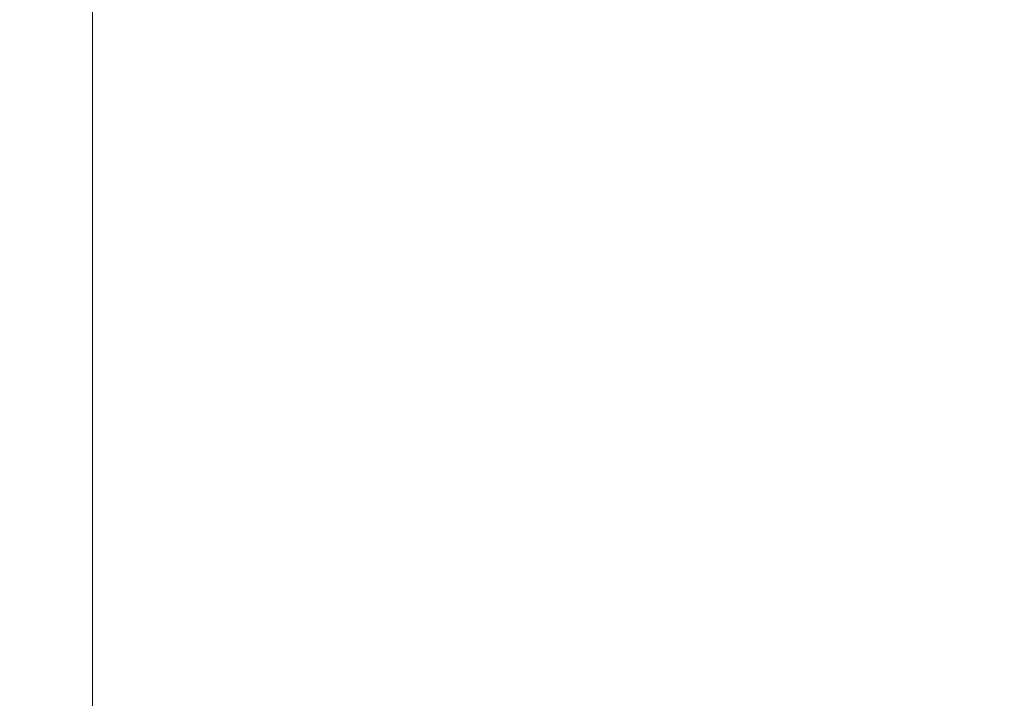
# Model space of a CAD drawing. Header units: millimetres. Extents: x 4 to 1188, y 1 to 840.
# Tile 101 of 197: x 654.7 to 664.36, y 372.4 to 379.06. Entities that reach past the tile are written whole.
import ezdxf

# ---------------------------------------------------------------- set-up
doc = ezdxf.new("R2010")
doc.units = ezdxf.units.MM
doc.layers.add('1', color=7, linetype='Continuous')
doc.styles.add('Arial Unicode MS', font='Arial Unicode MS')
doc.dimstyles.get("Standard").update_dxf_attribs({"dimtxt": 0.18, "dimasz": 0.18, "dimexe": 0.18, "dimexo": 0.0625, "dimgap": 0.09, "dimtad": 0, "dimtih": 1, "dimtoh": 1, "dimdec": 4, "dimzin": 0, "dimdsep": 46, "dimtxsty": 'Standard', "dimcen": 0.09, "dimadec": 0, "dimazin": 0, "dimtfac": 1, "dimtdec": 4, "dimtofl": 0, "dimtmove": 0, "dimatfit": 3, "dimfxl": 0, "dimtolj": 1, "dimtzin": 0, "dimarcsym": 0})

# ---------------------------------------------------------------- blocks, each defined once
blk = doc.blocks.new('_U18')
at = {"layer": '1', "color": 18, "lineweight": 35}
for p, q in [((656.3436, 411.7905), (676.4194, 411.7905)), ((674.4194, 270.3119), (674.4194, 411.7905)), ((655.7007, 270.3119), (676.4194, 270.3119))]:
    blk.add_line(p, q, dxfattribs=at)
at = {"layer": '1', "color": 18, "lineweight": 70}
for points in [[(674.4194, 411.7905), (675.1953, 408.2905), (673.6435, 408.2905)], [(674.4194, 270.3119), (673.6435, 273.8119), (675.1953, 273.8119)]]:
    blk.add_solid(points, dxfattribs=at)
at = {"layer": '1', "color": 18, "linetype": 'Continuous', "lineweight": 13, "insert": (673.6646, 335.6991), "char_height": 5, "attachment_point": 7, "rotation": 90, "line_spacing_factor": 1.047437, "style": 'Arial Unicode MS'}
blk.add_mtext('\\fArial Unicode MS|b0|i0;\\W1.0000;990', dxfattribs=at)

msp = doc.modelspace()

# ---------------------------------------------------------------- linework, layer by layer
at = {"layer": '1', "color": 154, "linetype": 'Continuous', "lineweight": 13}
msp.add_line((655.415, 271.3619), (655.415, 381.2202), dxfattribs=at)

# ---------------------------------------------------------------- dimensions: what is measured, and where the dimension line sits
at = {"layer": '1', "color": 18, "linetype": 'Continuous', "lineweight": 13}
dim = msp.add_linear_dim(base=(674.4194, 411.7905), p1=(654.7007, 270.3119), p2=(655.3436, 411.7905), angle=90, dimstyle='Standard', override={"dimtxt": 5, "dimasz": 3.5, "dimexe": 2, "dimexo": 1, "dimgap": 2.5, "dimtad": 1, "dimtih": 0, "dimtoh": 0, "dimdec": 0, "dimlfac": 7, "dimzin": 8, "dimdsep": 44, "dimlunit": 2, "dimtxsty": 'Arial Unicode MS', "dimsah": 1, "dimse1": 0, "dimse2": 0, "dimsd1": 0, "dimsd2": 0, "dimclrd": 18, "dimclre": 18, "dimclrt": 18, "dimtol": 0, "dimtm": -0.1, "dimtfac": 0.4, "dimtdec": 2, "dimtofl": 1, "dimtmove": 0, "dimtzin": 8, "dimlwd": 35, "dimlwe": 35}, dxfattribs=at)
dim.commit()
dim.dimension.update_dxf_attribs({"geometry": '_U18', "text_midpoint": (674.4194, 341.0512), "dimtype": 160})

doc.saveas('drawing.dxf')
